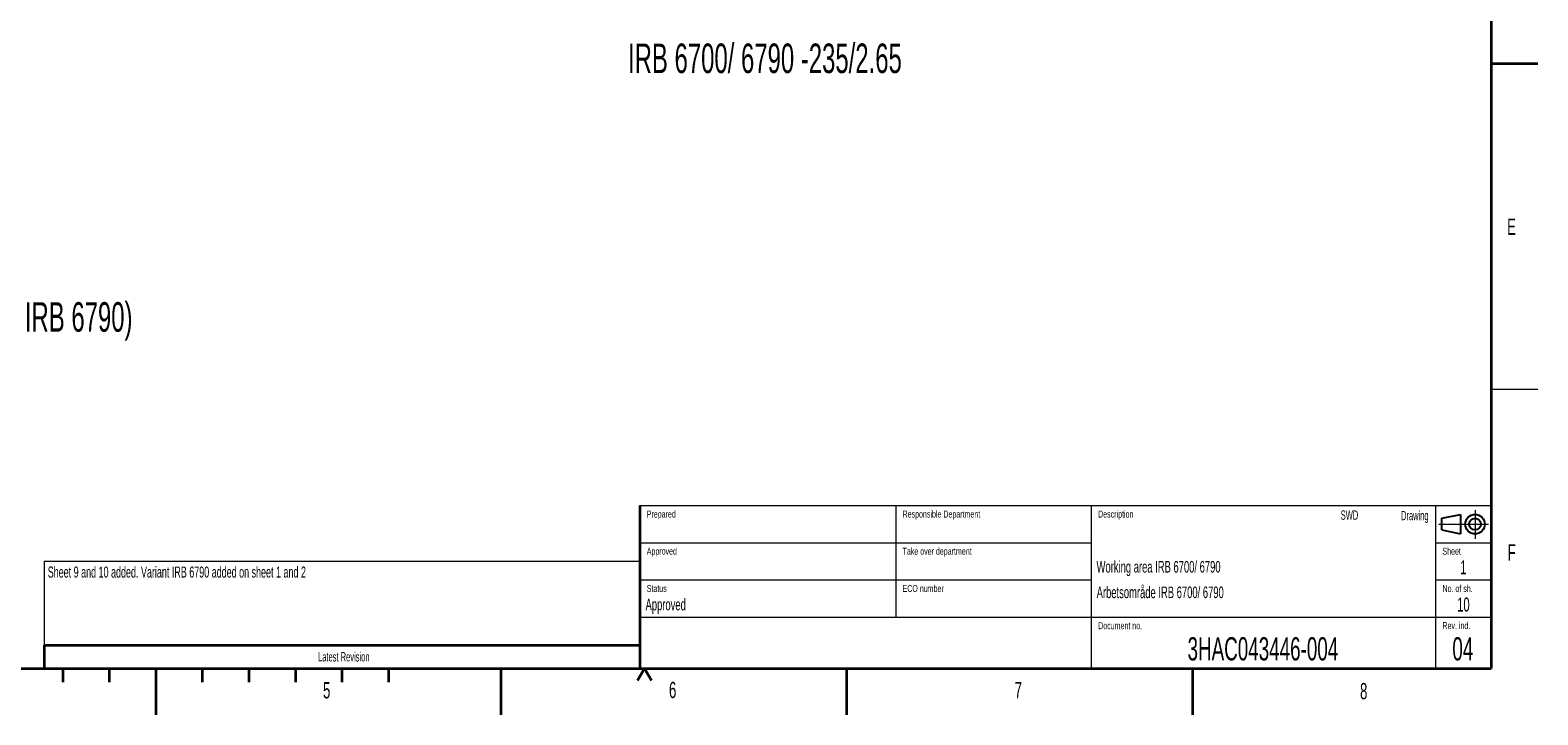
# Model space of a CAD drawing. Header units: millimetres. Extents: x 0 to 14900, y 0 to 10500.
# Tile 29 of 54: x 6800 to 14900, y 0 to 3680. Entities that reach past the tile are written whole.
import ezdxf

# ---------------------------------------------------------------- set-up
doc = ezdxf.new("R2010")
doc.units = ezdxf.units.MM
doc.header["$LTSCALE"] = 25
doc.linetypes.add('CENTERX2', pattern=[20.32, 12.7, -2.54, 2.54, -2.54])
doc.styles.add('SLDTEXTSTYLE0', font='TXT', dxfattribs={"width": 0.605})

msp = doc.modelspace()

# ---------------------------------------------------------------- linework, layer by layer
at = {"color": 7, "linetype": 'Continuous', "lineweight": 35}
for p, q in [((14650, 10250), (14650, 250)), ((14650, 3500), (14900, 3500)), ((10075, 1125), (10075, 250)), ((6875, 375), (10075, 375)), ((6875, 375), (6875, 250)), ((500, 250), (14650, 250)), ((6975, 250), (6975, 175)), ((7225, 250), (7225, 175)), ((7475, 250), (7475, 0)), ((7725, 250), (7725, 175)), ((7975, 250), (7975, 175)), ((8225, 250), (8225, 175)), ((8475, 250), (8475, 175)), ((8725, 250), (8725, 175)), ((9331.25, 0), (9331.25, 250)), ((10100, 250), (10062.5, 185.0480947)), ((10100, 250), (10137.5, 185.0480947)), ((11187.5, 0), (11187.5, 250)), ((13043.75, 250), (13043.75, 0))]:
    msp.add_line(p, q, dxfattribs=at)
at = {"color": 7, "linetype": 'Continuous', "lineweight": 18}
for p, q in [((14650, 1750), (14900, 1750)), ((10075, 1125), (14650, 1125)), ((11450, 1125), (11450, 525)), ((12500, 1125), (12500, 250)), ((14350, 1125), (14350, 250)), ((10075, 925), (12500, 925)), ((14350, 925), (14650, 925)), ((10075, 825), (6875, 825)), ((6875, 825), (6875, 375)), ((10075, 725), (12500, 725)), ((14350, 725), (14650, 725)), ((10075, 525), (14650, 525))]:
    msp.add_line(p, q, dxfattribs=at)
at = {"color": 7, "linetype": 'Continuous', "lineweight": 25}
for p, q in [((14385, 1056.25), (14485, 1077.5)), ((14385, 993.75), (14385, 1056.25)), ((14485, 1077.5), (14485, 972.5)), ((14385, 993.75), (14485, 972.5))]:
    msp.add_line(p, q, dxfattribs=at)
at = {"color": 7, "linetype": 'CENTERX2', "lineweight": 18}
for p, q in [((14562.5, 1100.0420311), (14562.5, 946.0957976)), ((14368.2386278, 1025), (14634.9048152, 1025))]:
    msp.add_line(p, q, dxfattribs=at)
at = {"color": 7, "linetype": 'CENTERX2', "lineweight": 35}
msp.add_line((7475, 250), (7475, 0), dxfattribs=at)
at = {"color": 7, "linetype": 'Continuous', "lineweight": 25}
for radius in [52.5, 31.25]:
    msp.add_circle((14562.5, 1025), radius, dxfattribs=at)

# ---------------------------------------------------------------- texts
at = {"color": 7, "linetype": 'Continuous', "lineweight": 0, "style": 'SLDTEXTSTYLE0'}
for s, insert, char_height, attachment_point in [('IRB 6700/ 6790 -235/2.65', (10012.1423859, 3607.9332425), 158.75, 1), ('E', (14735.098557, 2666.6623945), 87.5, 1), ('With Lean ID option (not for IRB 6790)', (5165.4940026, 2217.9469085), 158.75, 1), ('Prepared', (10112.6128981, 1097.8265037), 37.5, 1), ('Responsible Department', (11487.0319117, 1097.8107858), 37.5, 1), ('Description', (12537.5074939, 1097.778464), 37.5, 1), ('SWD', (13935.1045305, 1098.5371019), 50, 3), ('Drawing', (14313.1249746, 1096.0307174), 50, 3), ('Approved', (10112.6092646, 898.5565524), 37.5, 1), ('Take over department', (11487.0053853, 898.2013759), 37.5, 1), ('Sheet', (14387.4734609, 898.2622582), 37.5, 1), ('F', (14738.281505, 916.7843183), 87.5, 1), ('Working area IRB 6700/ 6790', (12529.320087, 827.0466098), 62.5, 1), ('1', (14499.8836165, 830.4702173), 75, 2), ('Sheet 9 and 10 added. Variant IRB 6790 added on sheet 1 and 2', (6894.4533674, 797.2679471), 59.53125, 1), ('Status', (10112.6288127, 698.1223747), 37.5, 1), ('ECO number', (11487.0053853, 698.1223747), 37.5, 1), ('Arbetsområde IRB 6700/ 6790', (12529.6529557, 689.7418638), 62.5, 1), ('No. of sh.', (14387.7098732, 697.8831552), 37.5, 1), ('Approved', (10106.1712859, 624.2075651), 62.5, 1), ('10', (14499.9662987, 630.4443838), 75, 2), ('Document no.', (12537.8293958, 497.937675), 37.5, 1), ('Rev. ind.', (14387.3102031, 498.2538323), 37.5, 1), ('3HAC043446-004', (13422.8893562, 417.3945712), 125, 2), ('04', (14497.0134491, 417.5114578), 125, 2), ('Latest Revision', (8484.9851556, 337.0862365), 50, 2), ('5', (8373.3622173, 175.8013414), 87.5, 1), ('6', (10232.1533582, 177.4046527), 87.5, 1), ('7', (12088.797302, 176.372222), 87.5, 1), ('8', (13944.7357967, 171.2401408), 87.5, 1)]:
    msp.add_mtext(s, dxfattribs=dict(at, insert=insert, char_height=char_height, attachment_point=attachment_point))

doc.saveas('drawing.dxf')
